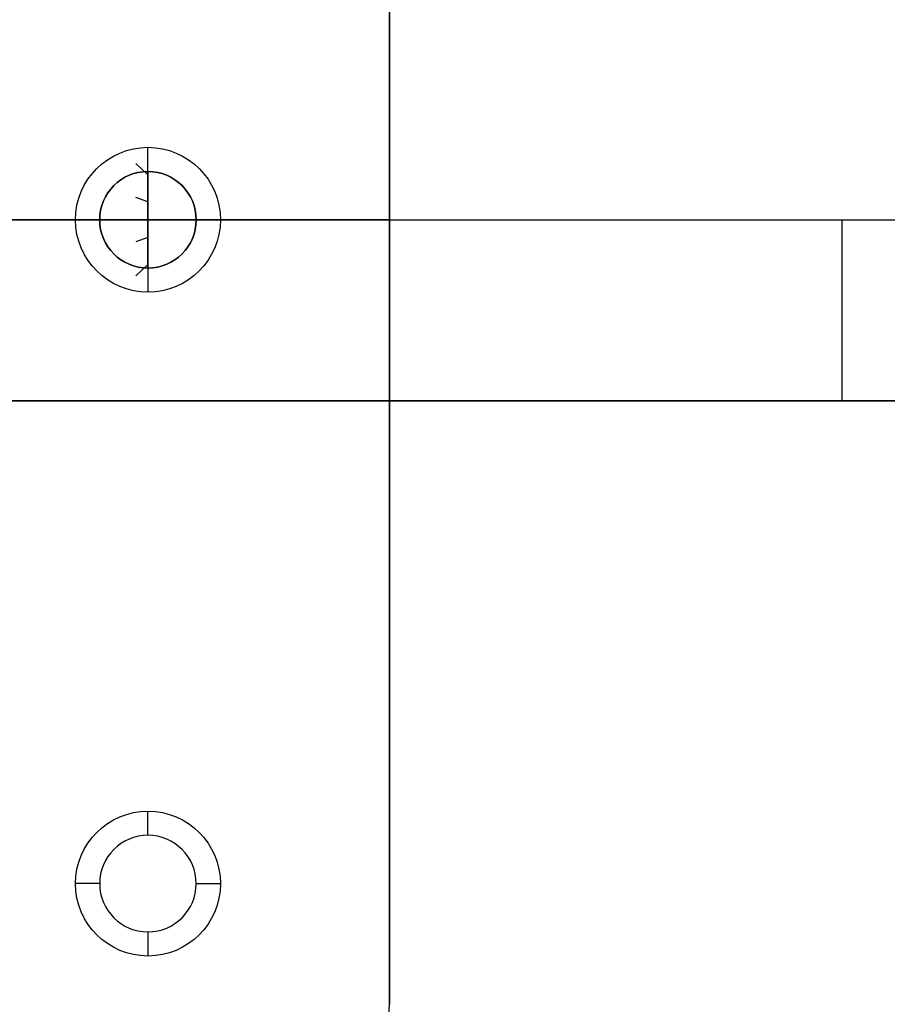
# Model space of a CAD drawing. Header units: millimetres. Extents: x -430 to 720, y 17 to 537.
# Tile 253 of 256: x 504 to 576, y 212 to 294. Entities that reach past the tile are written whole.
import ezdxf

# ---------------------------------------------------------------- set-up
doc = ezdxf.new("R2010")
doc.units = ezdxf.units.MM
doc.layers.add('Layer 01', color=7, linetype='Continuous', true_color=0x000000)

# ---------------------------------------------------------------- blocks, each defined once
blk = doc.blocks.new('Farmhouse Rectangular Coffee table metal plate v1')
at = {"layer": 'Layer 01', "color": 253, "true_color": 0xa0a0a0}
for p, q in [((-47.5, 3), (-33.5, 3)), ((-47.5, 0), (-47.5, 3)), ((-31.5, 1), (-33.5, 3)), ((-31.5, 3, -55), (-31.5, 2, -55)), ((-31.5, 2, 55), (-31.5, 3, 55)), ((-27.5, 3, -51), (-27.5, 2, -51)), ((-27.5, 3, -59), (-27.5, 2, -59)), ((-27.5, 2, 51), (-27.5, 3, 51)), ((-27.5, 2, 59), (-27.5, 3, 59)), ((-27.5, 1, 4), (-27.5, 3, 6)), ((-27.5, 1, -4), (-27.5, 3, -6)), ((-23.5, 1), (-21.5, 3)), ((-21.5, 3), (47.5, 3)), ((0, 3, 75), (0, 3, -75)), ((0, 0, -75), (0, 3, -75)), ((0, 0, 75), (0, 3, 75)), ((23.5, 1, 55), (21.5, 3, 55)), ((23.5, 1, -55), (21.5, 3, -55)), ((27.5, 1, 59), (27.5, 3, 61)), ((27.5, 1, 51), (27.5, 3, 49)), ((27.5, 1, -51), (27.5, 3, -49)), ((27.5, 1, -59), (27.5, 3, -61)), ((31.5, 1, 55), (33.5, 3, 55)), ((31.5, 1, -55), (33.5, 3, -55)), ((47.5, 0), (47.5, 3)), ((-31.5, 2, -55), (-33.5, 0, -55)), ((-31.5, 2, 55), (-33.5, 0, 55)), ((-27.5, 2, -59), (-27.5, 0, -61)), ((-27.5, 2, -51), (-27.5, 0, -49)), ((-27.5, 2, 51), (-27.5, 0, 49)), ((-27.5, 2, 59), (-27.5, 0, 61)), ((-23.5, 2, -55), (-21.5, 0, -55)), ((-23.5, 2, 55), (-21.5, 0, 55)), ((-47.5, 1.5, -65), (-47.5, 1.5, 65)), ((37.5, 1.5, -75), (-37.5, 1.5, -75)), ((-37.5, 1.5, 75), (37.5, 1.5, 75)), ((-31.5, 1), (-31.5, 0)), ((-27.5, 1, 4), (-27.5, 0, 4)), ((-27.5, 1, -4), (-27.5, 0, -4)), ((23.5, 0, 55), (23.5, 1, 55)), ((23.5, 1, -55), (23.5, 0, -55)), ((27.5, 0, 51), (27.5, 1, 51)), ((27.5, 0, 59), (27.5, 1, 59)), ((27.5, 1, -51), (27.5, 0, -51)), ((27.5, 1, -59), (27.5, 0, -59)), ((47.5, 1.5, 65), (47.5, 1.5, -65)), ((-47.5, 0), (-31.5, 0)), ((-23.5, 0), (47.5, 0)), ((0, 0, 75), (0, 0, -75))]:
    blk.add_line(p, q, dxfattribs=at)
at = {"layer": 'Layer 01', "color": 253, "true_color": 0xa0a0a0, "extrusion": (0, -1, 0)}
for centre in [(-27.5, -55, -3), (-27.5, 55, -3), (-27.5, -55, -2.5), (-27.5, 0, -0.5), (-27.5, 0), (27.5, -55, -0.5), (27.5, 55), (27.5, -55)]:
    blk.add_circle(centre, 4, dxfattribs=at)
at = {"layer": 'Layer 01', "color": 253, "true_color": 0xa0a0a0, "extrusion": (0, 1, 0)}
for centre in [(27.5, 55, 2.5), (-27.5, 55, 0.5)]:
    blk.add_circle(centre, 4, dxfattribs=at)
for centre, radius, start, end in [((37.5, 65, 3), 10, 0, 90), ((37.5, -65, 3), 10, 270, 0), ((-37.5, -65, 3), 10, 180, 270), ((-37.5, 65, 3), 10, 90, 180), ((27.5, -55, 2), 4, 180, 0), ((27.5, -55, 2), 4, 0, 180), ((27.5, 55, 2), 4, 180, 0), ((27.5, 55, 2), 4, 0, 180), ((37.5, 65, 1.5), 10, 0, 90), ((37.5, -65, 1.5), 10, 270, 0), ((-37.5, -65, 1.5), 10, 180, 270), ((-37.5, 65, 1.5), 10, 90, 180), ((37.5, 65), 10, 0, 90), ((37.5, -65), 10, 270, 0), ((27.5, 55), 6, 0, 180), ((27.5, 55), 6, 180, 0), ((-37.5, -65), 10, 180, 270), ((-37.5, 65), 10, 90, 180)]:
    blk.add_arc(centre, radius, start, end, dxfattribs=at)
at = {"layer": 'Layer 01', "color": 253, "true_color": 0xa0a0a0, "extrusion": (0, -1, 0)}
for centre, radius, start, end in [((-27.5, 0, -3), 6, 180, 0), ((-27.5, 0, -3), 6, 0, 180), ((27.5, 55, -3), 6, 180, 0), ((27.5, 55, -3), 6, 0, 180), ((27.5, -55, -3), 6, 180, 0), ((27.5, -55, -3), 6, 0, 180), ((-27.5, 0, -1), 4, 0, 180), ((-27.5, 0, -1), 4, 180, 0), ((27.5, 55, -1), 4, 0, 180), ((27.5, 55, -1), 4, 180, 0), ((27.5, -55, -1), 4, 0, 180), ((27.5, -55, -1), 4, 180, 0), ((-27.5, -55), 6, 0, 180), ((-27.5, -55), 6, 180, 0)]:
    blk.add_arc(centre, radius, start, end, dxfattribs=at)
at = {"layer": 'Layer 01', "color": 253, "true_color": 0xa0a0a0}
for points in [[(-47.5, 3, -65), (-47.5, 3), (-47.5, 3, 65)], [(-47.5, 3, 65), (-47.5, 1.5, 65), (-47.5, 0, 65)], [(-47.5, 3, -65), (-47.5, 1.5, -65), (-47.5, 0, -65)], [(-37.5, 3, 75), (0, 3, 75), (37.5, 3, 75)], [(37.5, 3, -75), (0, 3, -75), (-37.5, 3, -75)], [(-37.5, 0, -75), (-37.5, 1.5, -75), (-37.5, 3, -75)], [(-37.5, 3, 75), (-37.5, 1.5, 75), (-37.5, 0, 75)], [(-23.5, 3, -55), (-23.5, 2.5, -55), (-23.5, 2, -55)], [(-23.5, 2, 55), (-23.5, 2.5, 55), (-23.5, 3, 55)], [(37.5, 3, -75), (37.5, 1.5, -75), (37.5, 0, -75)], [(37.5, 3, 75), (37.5, 1.5, 75), (37.5, 0, 75)], [(47.5, 3, 65), (47.5, 3), (47.5, 3, -65)], [(47.5, 3, -65), (47.5, 1.5, -65), (47.5, 0, -65)], [(47.5, 3, 65), (47.5, 1.5, 65), (47.5, 0, 65)], [(-23.5, 1), (-23.5, 0.5), (-23.5, 0)], [(31.5, 0, 55), (31.5, 0.5, 55), (31.5, 1, 55)], [(31.5, 1, -55), (31.5, 0.5, -55), (31.5, 0, -55)], [(-47.5, 0, -65), (-47.5, 0), (-47.5, 0, 65)], [(37.5, 0, -75), (0, 0, -75), (-37.5, 0, -75)], [(-37.5, 0, 75), (0, 0, 75), (37.5, 0, 75)], [(47.5, 0, 65), (47.5, 0), (47.5, 0, -65)]]:
    blk.add_open_spline(points, degree=2, dxfattribs=at)
blk = doc.blocks.new('Farmhouse rectangular coffee table top v1')
at = {"layer": 'Layer 01', "color": 253, "true_color": 0xa0a0a0}
for p, q in [((-575, 40), (575, 40)), ((390, 3), (295, 3)), ((390, 0), (390, 3)), ((390, 1.5, -65), (390, 1.5, 65)), ((390, 0), (575, 0))]:
    blk.add_line(p, q, dxfattribs=at)
for points in [[(390, 3, 65), (390, 3), (390, 3, -65)], [(390, 0, -65), (390, 0), (390, 0, 65)]]:
    blk.add_open_spline(points, degree=2, dxfattribs=at)
blk = doc.blocks.new('Farmhouse Rectangular Coffee Table horizontal leg 2 v1')
at = {"layer": 'Layer 01', "color": 253, "true_color": 0xa0a0a0}
for p, q in [((0, 60), (0, 60, 15)), ((0, -60), (0, 60)), ((-97.5, 0), (97.5, 0)), ((0, -60), (0, -60, 15))]:
    blk.add_line(p, q, dxfattribs=at)
for points in [[(97.5, 60), (0, 60), (-97.5, 60)], [(-97.5, -60), (0, -60), (97.5, -60)]]:
    blk.add_open_spline(points, degree=2, dxfattribs=at)
blk = doc.blocks.new('Framhouse Dowel v1')
at = {"layer": 'Layer 01', "color": 253, "true_color": 0xa0a0a0}
for p, q in [((-1.472, 3.719), (-1.841, 4.649, 1)), ((0, -4), (0, 4)), ((3.719, 1.472), (4.649, 1.841, 1)), ((-4, 0), (4, 0)), ((-3.719, -1.472), (-4.649, -1.841, 1)), ((1.472, -3.719), (1.841, -4.649, 1))]:
    blk.add_line(p, q, dxfattribs=at)
for start, end in [(180, 111.6), (111.6, 180)]:
    blk.add_arc((0, 0), 4, start, end, dxfattribs=at)
blk = doc.blocks.new('Farmhouse rectangular coffee table assembly v1')
at = {"layer": 'Layer 01'}
blk.add_blockref('Farmhouse rectangular coffee table top v1', (144.827, 342.156), dxfattribs=at)
at = {"layer": 'Layer 01', "extrusion": (1.22465e-16, 0, -1)}
blk.add_blockref('Farmhouse Rectangular Coffee table metal plate v1', (-487.327, 343.156), dxfattribs=at)
at = {"layer": 'Layer 01', "extrusion": (1.83697e-16, 1.22465e-16, -1), "rotation": 180}
blk.add_blockref('Farmhouse Rectangular Coffee Table horizontal leg 2 v1', (-572.327, 282.156, -15), dxfattribs=at)
at = {"layer": 'Layer 01', "extrusion": (-1, 6.33121e-32, -1.83697e-16), "rotation": 89.99999999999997}
for p in [(-312.156, 0, -514.827), (-252.156, 0, -514.827)]:
    blk.add_blockref('Framhouse Dowel v1', p, dxfattribs=at)

msp = doc.modelspace()

# ---------------------------------------------------------------- block references
at = {"layer": 'Layer 01', "extrusion": (0, -1, 0)}
msp.add_blockref('Farmhouse rectangular coffee table assembly v1', (0, -288.28, -277.359), dxfattribs=at)

doc.saveas('drawing.dxf')
